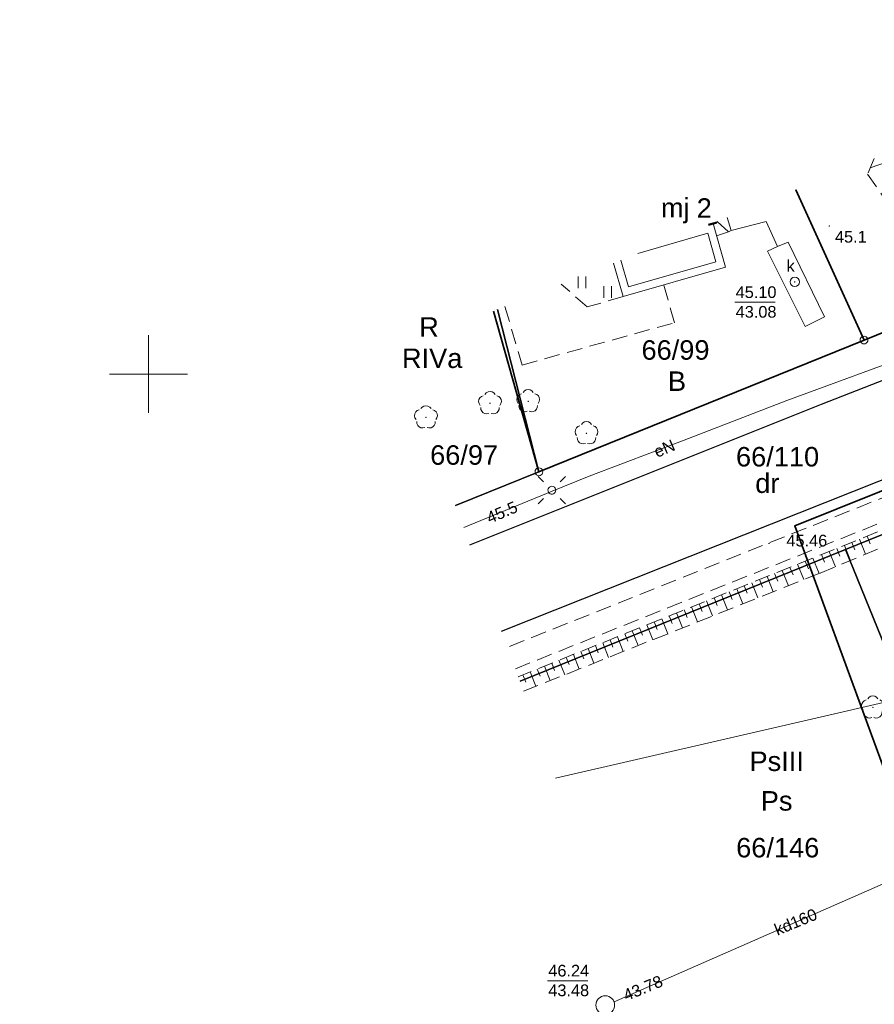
# Model space of a CAD drawing. Header units: metres. Extents: x 0 to 5465380, y 0 to 5925815.
# Tile 117 of 141: x 5463842 to 5463897, y 5925610 to 5925673. Entities that reach past the tile are written whole.
import ezdxf
from ezdxf.enums import TextEntityAlignment as Align

# ---------------------------------------------------------------- set-up
doc = ezdxf.new("R2010")
doc.units = ezdxf.units.M
for name, pattern in [('PRZER1-1', [2, 1, -1]), ('PRZER2-1', [3, 2, -1]), ('PRZER3-1', [4, 3, -1])]:
    doc.linetypes.add(name, pattern=pattern)
for name, color, linetype, lineweight in [('! DB - Nawierzchnia zjazdów', 6, 'Continuous', 30), ('$DR - wyp. chodnik', 44, 'Continuous', 5), ('$DR - zał. droga', 7, 'Continuous', 13), ('$DR - zał. mapa', 250, 'Continuous', 0)]:
    doc.layers.add(name, color=color, linetype=linetype, lineweight=lineweight)
for name, color, linetype, lineweight, true_color in [('CC_Chodnik', 7, 'PRZER2-1', 18, 0x0a0909), ('CC_Drzewa', 7, 'Continuous', 18, 0x008000), ('CC_Energetyka', 1, 'Continuous', 18, 0xff0000), ('CC_Kanalizacja', 7, 'Continuous', 18, 0x803300), ('CC_Krawężnik', 7, 'Continuous', 25, 0x0a0909), ('CC_Ogrodzenie', 7, 'FENCELINE12', 35, 0x0a0909), ('CC_Punkt wysokościowy', 7, 'Continuous', 18, 0x0a0909), ('CC_Skarpa', 7, 'PRZER2-1', 18, 0x0a0909), ('CC_Trawnik', 7, 'Continuous', 18, 0x0a0909), ('EGBB01', 7, 'Continuous', 50, 0x0a0909), ('EGBB01_O', 7, 'Continuous', 50, 0x0a0909), ('EGBC03', 7, 'Continuous', 18, 0x0a0909), ('EGBC03_O', 7, 'Continuous', 18, 0x0a0909), ('EGBD03', 7, 'Continuous', 18, 0x008000), ('EGBD03_O', 7, 'Continuous', 18, 0x008000), ('EGBK02', 7, 'PRZER3-1', 18, 0x008000), ('EGBK02_O', 7, 'PRZER3-1', 18, 0x008000), ('EGBP04', 7, 'Continuous', 18, 0x008000), ('EGBT07', 7, 'Continuous', 18, 0x0a0909), ('EGBU01', 7, 'PRZER1-1', 18, 0x008000), ('EGBU01_O', 7, 'PRZER1-1', 18, 0x008000)]:
    doc.layers.add(name, color=color, linetype=linetype, lineweight=lineweight, true_color=true_color)
doc.styles.add('Arial', font='arial.ttf')
doc.styles.add('GEO-INFO', font='arial.ttf')
doc.linetypes.add('FENCELINE12', pattern='A,15,-0.1,[133,ltypeshp.shx,S=0.35,R=0,X=-0.35,Y=0],-0.1,1', length=16.2)

# ---------------------------------------------------------------- blocks, each defined once
blk = doc.blocks.new('EPPGS')
at = {"color": 0}
blk.add_lwpolyline([(0, 0.5), (0.154508, 0.475528), (0.293893, 0.404508), (0.404508, 0.293893), (0.475528, 0.154508), (0.5, 0), (0.475528, -0.154508), (0.404508, -0.293893), (0.293893, -0.404508), (0.154508, -0.475528), (0, -0.5), (-0.154508, -0.475528), (-0.293893, -0.404508), (-0.404508, -0.293893), (-0.475528, -0.154508), (-0.5, 0), (-0.475528, 0.154508), (-0.404508, 0.293893), (-0.293893, 0.404508), (-0.154508, 0.475528)], close=True, dxfattribs=at)
blk = doc.blocks.new('EPPGN')
blk.add_hatch(color=0).paths.add_polyline_path([(0, -0.09), (0.027812, -0.085595), (0.052901, -0.072812), (0.072812, -0.052901), (0.085595, -0.027812), (0.09, 0), (0.085595, 0.027812), (0.072812, 0.052901), (0.052901, 0.072812), (0.027812, 0.085595), (0, 0.09), (-0.027812, 0.085595), (-0.052901, 0.072812), (-0.072812, 0.052901), (-0.085595, 0.027812), (-0.09, 0), (-0.085595, -0.027812), (-0.072812, -0.052901), (-0.052901, -0.072812), (-0.027812, -0.085595)])
blk = doc.blocks.new('SPDLP')
blk.add_hatch(color=0).paths.add_polyline_path([(-0.09, 0), (-0.085595, -0.027812), (-0.072812, -0.052901), (-0.052901, -0.072812), (-0.027812, -0.085595), (0, -0.09), (0.027812, -0.085595), (0.052901, -0.072812), (0.072812, -0.052901), (0.085595, -0.027812), (0.09, 0), (0.085595, 0.027812), (0.072812, 0.052901), (0.052901, 0.072812), (0.027812, 0.085595), (0, 0.09), (-0.027812, 0.085595), (-0.052901, 0.072812), (-0.072812, 0.052901), (-0.085595, 0.027812)])
at = {"color": 0}
for points in [[(-0.268652, 1.271938), (-0.048001, 1.40916), (0.20623, 1.462858), (0.463525, 1.426585), (0.693003, 1.304695), (0.867117, 1.11182), (0.964971, 0.871109)], [(-1.292703, 0.137547), (-1.355024, 0.389802), (-1.327532, 0.648184), (-1.213525, 0.881678), (-1.026689, 1.062258), (-0.78945, 1.168249), (-0.530282, 1.186929)], [(1.126667, 0.648554), (1.325358, 0.481106), (1.454989, 0.255912), (1.5, 0), (1.454989, -0.255912), (1.325358, -0.481106), (1.126667, -0.648554)], [(-0.530282, -1.186929), (-0.78945, -1.168249), (-1.026689, -1.062258), (-1.213525, -0.881678), (-1.327532, -0.648184), (-1.355024, -0.389802), (-1.292703, -0.137547)], [(0.964971, -0.871109), (0.867117, -1.11182), (0.693003, -1.304695), (0.463525, -1.426585), (0.20623, -1.462858), (-0.048001, -1.40916), (-0.268652, -1.271938)]]:
    blk.add_lwpolyline(points, dxfattribs=at)
blk = doc.blocks.new('Trawnik')
at = {"layer": 'CC_Trawnik', "color": 18, "true_color": 0x0a0909}
for p, q in [((-0.257, 0.371), (-0.257, -0.379)), ((0.243, 0.371), (0.243, -0.379))]:
    blk.add_line(p, q, dxfattribs=at)
blk = doc.blocks.new('SUSM01_01')
at = {"color": 0}
for points in [[(-0.353553, 0.353553), (-0.212132, 0.212132)], [(0.353553, 0.353553), (0.212132, 0.212132)], [(-0.353553, -0.353553), (-0.212132, -0.212132)], [(0.353553, -0.353553), (0.212132, -0.212132)]]:
    blk.add_lwpolyline(points, dxfattribs=at)
blk.add_lwpolyline([(0.1, 0), (0.093969, -0.034202), (0.076604, -0.064279), (0.05, -0.086603), (0.025882, -0.096593), (0, -0.1), (-0.025882, -0.096593), (-0.05, -0.086603), (-0.073305, -0.068017), (-0.090097, -0.043388), (-0.098883, -0.014904), (-0.098883, 0.014904), (-0.090097, 0.043388), (-0.073305, 0.068017), (-0.05, 0.086603), (-0.022252, 0.097493), (0.007473, 0.09972), (0.036534, 0.093087), (0.062349, 0.078183), (0.082624, 0.056332), (0.095557, 0.029476)], close=True, dxfattribs=at)
blk = doc.blocks.new('GK.6640.1913.2022 szara')
at = {"layer": 'CC_Kanalizacja'}
blk.add_hatch(color=252, dxfattribs=at).paths.add_polyline_path([(5463891.468, 5925655.917), (5463891.469, 5925655.905), (5463891.474, 5925655.894), (5463891.481, 5925655.885), (5463891.49, 5925655.878), (5463891.501, 5925655.873), (5463891.513, 5925655.872), (5463891.524, 5925655.873), (5463891.535, 5925655.878), (5463891.544, 5925655.885), (5463891.552, 5925655.894), (5463891.556, 5925655.905), (5463891.558, 5925655.917), (5463891.556, 5925655.929), (5463891.552, 5925655.939), (5463891.544, 5925655.949), (5463891.535, 5925655.956), (5463891.524, 5925655.96), (5463891.513, 5925655.962), (5463891.501, 5925655.96), (5463891.49, 5925655.956), (5463891.481, 5925655.949), (5463891.474, 5925655.939), (5463891.469, 5925655.929)])
at = {"layer": 'CC_Punkt wysokościowy'}
for points in [[(5463893.781, 5925659.504, 1), (5463893.691, 5925659.504, 1)], [(5463889.904, 5925639.12, 1), (5463889.814, 5925639.12, 1)]]:
    blk.add_hatch(color=252, dxfattribs=at).paths.add_polyline_path(points)
at = {"color": 252, "lineweight": 35, "ltscale": 0.5}
blk.add_lwpolyline([(5463970.62, 5925449.332), (5463986.447, 5925481.891), (5463977.039, 5925579.473), (5463993.73, 5925594.437), (5463935.36, 5925657.844), (5463891.514, 5925640.248), (5463906.739, 5925598.778), (5463828.146, 5925565.769), (5463841.424, 5925534), (5463710.761, 5925479.846), (5463724.491, 5925454.847), (5463844.923, 5925511.51), (5463892.245, 5925407.652)], close=True, dxfattribs=at)
at = {"color": 252, "linetype": 'Continuous', "lineweight": 13, "flags": 128}
for points in [[(5463850, 5925647.5), (5463850, 5925652.5)], [(5463847.5, 5925650), (5463852.5, 5925650)]]:
    blk.add_lwpolyline(points, dxfattribs=at)
at = {"layer": 'CC_Chodnik', "color": 252, "ltscale": 0.5}
for points in [[(5463955.323, 5925665.688), (5463921.505, 5925651.757), (5463873.067, 5925632.463)], [(5463872.903, 5925654.33), (5463874.002, 5925650.579), (5463883.792, 5925653.299), (5463883.105, 5925655.731)], [(5463880.49, 5925654.98), (5463878.191, 5925654.306), (5463876.504, 5925655.775)], [(5463873.575, 5925631.081), (5463910.964, 5925646.015), (5463914.656, 5925637.658), (5463912.259, 5925636.656)]]:
    blk.add_lwpolyline(points, dxfattribs=at)
at = {"layer": 'CC_Energetyka', "color": 252}
blk.add_lwpolyline([(5463870.249, 5925640.139), (5463875.931, 5925642.471), (5463878.306, 5925643.443), (5463884.417, 5925645.764), (5463890.998, 5925648.305), (5463899.761, 5925651.521), (5463907.071, 5925654.291), (5463906.831, 5925654.96), (5463906.342, 5925655.848), (5463914.956, 5925659.262), (5463923.686, 5925662.738), (5463933.869, 5925666.818), (5463935.638, 5925667.48), (5463937.707, 5925668.104), (5463941.917, 5925669.841), (5463948.82, 5925672.753)], dxfattribs=at)
at = {"layer": 'CC_Kanalizacja', "color": 252}
for points in [[(5463886.495, 5925658.876), (5463887.263, 5925659.13), (5463886.541, 5925659.803)], [(5463887.263, 5925659.13), (5463887.433, 5925659.207), (5463887.174, 5925660.057)], [(5463887.433, 5925659.207), (5463889.681, 5925659.801), (5463890.397, 5925658.186), (5463889.771, 5925657.89), (5463892.183, 5925653.051), (5463893.43, 5925653.671), (5463891.093, 5925658.469), (5463890.397, 5925658.186)], [(5463947.888, 5925640.698), (5463947.142, 5925640.442), (5463943.011, 5925639.552), (5463934.11, 5925637.529), (5463915.976, 5925633.262), (5463892.585, 5925627.842), (5463876.151, 5925624.063)], [(5463879.906, 5925609.694), (5463898.227, 5925617.711), (5463901.588, 5925619.183)]]:
    blk.add_lwpolyline(points, dxfattribs=at)
at = {"layer": 'CC_Kanalizacja', "color": 252, "linetype": 'Continuous', "lineweight": 5, "flags": 128}
for points in [[(5463887.674, 5925654.616), (5463890.249, 5925654.616)], [(5463875.639, 5925611.051), (5463878.214, 5925611.051)]]:
    blk.add_lwpolyline(points, dxfattribs=at)
at = {"layer": 'CC_Kanalizacja', "color": 252}
for centre, radius in [((5463891.513, 5925655.917), 0.3), ((5463879.344, 5925609.483), 0.6)]:
    blk.add_circle(centre, radius, dxfattribs=at)
at = {"layer": 'CC_Krawężnik', "color": 252}
for points in [[(5463870.651, 5925639.044), (5463893.241, 5925648.067), (5463909.195, 5925654.286), (5463933.869, 5925664.558), (5463950.159, 5925671.298)], [(5463872.687, 5925633.498), (5463898.696, 5925643.819), (5463931.956, 5925657.192), (5463949.189, 5925664.165), (5463954.603, 5925666.471)]]:
    blk.add_lwpolyline(points, dxfattribs=at)
at = {"layer": 'CC_Ogrodzenie', "color": 252, "ltscale": 0.5}
for points in [[(5463912.466, 5925670.207), (5463918.472, 5925661.303), (5463895.964, 5925652.184), (5463891.589, 5925661.829)], [(5463895.964, 5925652.184), (5463875.082, 5925643.724), (5463872.159, 5925654.031)]]:
    blk.add_lwpolyline(points, dxfattribs=at)
at = {"layer": 'CC_Skarpa', "color": 252, "ltscale": 0.5}
for p, q in [((5463896.617, 5925663.846), (5463896.186, 5925662.842)), ((5463896.186, 5925662.842), (5463897.177, 5925661.421)), ((5463910.75, 5925645.469), (5463892.684, 5925638.184)), ((5463893.14, 5925637.22), (5463911.116, 5925644.64)), ((5463892.684, 5925638.184), (5463873.751, 5925630.568)), ((5463874.083, 5925629.631), (5463893.14, 5925637.22))]:
    blk.add_line(p, q, dxfattribs=at)
at = {"layer": 'CC_Skarpa', "color": 252, "linetype": 'Continuous'}
for p, q in [((5463896.156, 5925639.584), (5463896.349, 5925639.104)), ((5463894.705, 5925638.999), (5463895.096, 5925638.027)), ((5463895.19, 5925639.195), (5463895.385, 5925638.711)), ((5463895.674, 5925639.39), (5463896.062, 5925638.426)), ((5463893.236, 5925638.406), (5463893.434, 5925637.915)), ((5463893.727, 5925638.605), (5463894.122, 5925637.625)), ((5463894.217, 5925638.802), (5463894.414, 5925638.314)), ((5463891.698, 5925637.787), (5463892.093, 5925636.803)), ((5463892.19, 5925637.985), (5463892.389, 5925637.492)), ((5463892.684, 5925638.184), (5463893.081, 5925637.196)), ((5463890.224, 5925637.194), (5463890.421, 5925636.705)), ((5463890.714, 5925637.391), (5463891.109, 5925636.411)), ((5463891.205, 5925637.589), (5463891.403, 5925637.098)), ((5463888.271, 5925636.409), (5463888.467, 5925635.923)), ((5463888.758, 5925636.605), (5463889.15, 5925635.631)), ((5463889.246, 5925636.801), (5463889.442, 5925636.313)), ((5463889.734, 5925636.997), (5463890.128, 5925636.02)), ((5463886.815, 5925635.823), (5463887.204, 5925634.856)), ((5463887.3, 5925636.018), (5463887.495, 5925635.533)), ((5463887.785, 5925636.213), (5463888.175, 5925635.243)), ((5463885.367, 5925635.24), (5463885.561, 5925634.759)), ((5463885.849, 5925635.434), (5463886.237, 5925634.471)), ((5463886.332, 5925635.629), (5463886.526, 5925635.146)), ((5463883.927, 5925634.661), (5463884.312, 5925633.704)), ((5463884.406, 5925634.854), (5463884.599, 5925634.374)), ((5463884.886, 5925635.047), (5463885.272, 5925634.087)), ((5463882.017, 5925633.893), (5463882.4, 5925632.943)), ((5463882.493, 5925634.084), (5463882.685, 5925633.608)), ((5463882.97, 5925634.276), (5463883.354, 5925633.323)), ((5463883.448, 5925634.468), (5463883.64, 5925633.991)), ((5463880.594, 5925633.32), (5463880.784, 5925632.848)), ((5463881.068, 5925633.511), (5463881.449, 5925632.564)), ((5463881.542, 5925633.702), (5463881.733, 5925633.227)), ((5463879.179, 5925632.751), (5463879.557, 5925631.81)), ((5463879.65, 5925632.94), (5463879.839, 5925632.469)), ((5463880.122, 5925633.13), (5463880.501, 5925632.187)), ((5463877.302, 5925631.996), (5463877.678, 5925631.062)), ((5463877.77, 5925632.184), (5463877.958, 5925631.717)), ((5463878.239, 5925632.373), (5463878.616, 5925631.436)), ((5463878.708, 5925632.562), (5463878.897, 5925632.092)), ((5463875.904, 5925631.434), (5463876.091, 5925630.969)), ((5463876.369, 5925631.621), (5463876.744, 5925630.69)), ((5463876.835, 5925631.808), (5463877.023, 5925631.342)), ((5463874.513, 5925630.874), (5463874.884, 5925629.95)), ((5463874.976, 5925631.06), (5463875.162, 5925630.597)), ((5463875.439, 5925631.247), (5463875.812, 5925630.319)), ((5463874.05, 5925630.688), (5463874.236, 5925630.227))]:
    blk.add_line(p, q, dxfattribs=at)
blk.add_lwpolyline([(5463897.959, 5925663.791), (5463896.355, 5925663.235)], dxfattribs=at)
at = {"layer": 'EGBB01', "color": 252, "linetype": 'Continuous', "lineweight": 50}
blk.add_lwpolyline([(5463886.447, 5925659.765), (5463886.46, 5925659.72), (5463886.27, 5925659.66), (5463885.971, 5925659.574)], dxfattribs=at)
at = {"layer": 'EGBC03', "color": 252, "linetype": 'Continuous', "lineweight": 18}
blk.add_lwpolyline([(5463886.447, 5925659.765), (5463886.46, 5925659.72), (5463886.27, 5925659.66), (5463885.971, 5925659.574)], dxfattribs=at)
at = {"layer": 'EGBD03', "color": 52, "linetype": 'Continuous', "lineweight": 30}
for points in [[(5463872.416, 5925654.135), (5463875.082, 5925643.724), (5463895.964, 5925652.184), (5463891.589, 5925661.829)], [(5463891.589, 5925661.829), (5463895.964, 5925652.184), (5463918.695, 5925661.394)], [(5463927.256, 5925651.9), (5463918.695, 5925661.394), (5463895.964, 5925652.184), (5463875.082, 5925643.724), (5463869.73, 5925641.554)], [(5463875.082, 5925643.724), (5463872.416, 5925654.135)], [(5463873.872, 5925630.272), (5463894.766, 5925638.737), (5463927.256, 5925651.9)], [(5463869.73, 5925641.554), (5463875.082, 5925643.724)], [(5463835.255, 5925590.447), (5463843.77, 5925569.527), (5463911.73, 5925597.06), (5463894.766, 5925638.737)], [(5463894.766, 5925638.737), (5463873.872, 5925630.272)]]:
    blk.add_lwpolyline(points, dxfattribs=at)
blk.add_lwpolyline([(5463976.53, 5925486.659), (5463970.344, 5925578.524), (5463983.032, 5925590.042), (5463928.32, 5925650.72), (5463927.256, 5925651.9), (5463894.766, 5925638.737), (5463911.73, 5925597.06), (5463843.77, 5925569.527), (5463856.962, 5925537.116), (5463925.884, 5925562.287), (5463928.865, 5925568.698), (5463933.562, 5925570.413), (5463940.422, 5925551.628), (5463935.726, 5925549.913), (5463929.655, 5925553.021), (5463860.732, 5925527.855), (5463901.732, 5925427.127), (5463960.738, 5925457.702)], close=True, dxfattribs=at)
at = {"layer": 'EGBK02', "color": 252, "linetype": 'PRZER3-1', "lineweight": 18, "ltscale": 0.5}
for points in [[(5463875.082, 5925643.724), (5463872.416, 5925654.135)], [(5463869.73, 5925641.554), (5463875.082, 5925643.724)], [(5463949.58, 5925451.92), (5463952.34, 5925458.74), (5463950.99, 5925465.56), (5463950.95, 5925472.07), (5463947.1, 5925482.79), (5463946.13, 5925487.11), (5463937.87, 5925497.24), (5463908.85, 5925504.3), (5463899.34, 5925515.62), (5463860.732, 5925527.855), (5463856.962, 5925537.116), (5463843.77, 5925569.527), (5463911.73, 5925597.06), (5463894.766, 5925638.737), (5463873.872, 5925630.272)]]:
    blk.add_lwpolyline(points, dxfattribs=at)
blk.add_lwpolyline([(5463856.962, 5925537.116), (5463860.732, 5925527.855), (5463899.34, 5925515.62), (5463908.85, 5925504.3), (5463937.87, 5925497.24), (5463946.13, 5925487.11), (5463947.1, 5925482.79), (5463950.95, 5925472.07), (5463950.99, 5925465.56), (5463952.34, 5925458.74), (5463949.58, 5925451.92), (5463960.738, 5925457.702), (5463976.53, 5925486.659), (5463970.344, 5925578.524), (5463983.032, 5925590.042), (5463928.32, 5925650.72), (5463927.256, 5925651.9), (5463894.766, 5925638.737), (5463911.73, 5925597.06), (5463843.77, 5925569.527)], close=True, dxfattribs=at)
at = {"layer": 'EGBT07', "color": 252, "linetype": 'Continuous', "lineweight": 18}
for points in [[(5463879.867, 5925657.125), (5463880.49, 5925654.98), (5463887.07, 5925656.87), (5463886.27, 5925659.66), (5463885.971, 5925659.574)], [(5463880.334, 5925657.312), (5463880.831, 5925655.598), (5463886.452, 5925657.213), (5463885.927, 5925659.042), (5463881.429, 5925657.751)]]:
    blk.add_lwpolyline(points, dxfattribs=at)
at = {"layer": 'EGBU01', "color": 252, "linetype": 'PRZER1-1', "ltscale": 0.5}
for points in [[(5463872.416, 5925654.135), (5463875.082, 5925643.724), (5463895.964, 5925652.184), (5463918.695, 5925661.394), (5463911.203, 5925669.7)], [(5463873.872, 5925630.272), (5463894.766, 5925638.737), (5463927.256, 5925651.9), (5463928.32, 5925650.72), (5463931.277, 5925651.914), (5463958.053, 5925662.723)], [(5463918.695, 5925661.394), (5463895.964, 5925652.184), (5463875.082, 5925643.724), (5463869.73, 5925641.554)], [(5463875.082, 5925643.724), (5463872.416, 5925654.135)], [(5463869.73, 5925641.554), (5463875.082, 5925643.724)], [(5463860.732, 5925527.855), (5463856.962, 5925537.116), (5463843.77, 5925569.527), (5463911.73, 5925597.06), (5463894.766, 5925638.737), (5463873.872, 5925630.272)]]:
    blk.add_lwpolyline(points, dxfattribs=at)
blk.add_lwpolyline([(5463856.962, 5925537.116), (5463860.732, 5925527.855), (5463899.34, 5925515.62), (5463908.85, 5925504.3), (5463937.87, 5925497.24), (5463946.13, 5925487.11), (5463947.1, 5925482.79), (5463950.95, 5925472.07), (5463950.99, 5925465.56), (5463952.34, 5925458.74), (5463949.58, 5925451.92), (5463960.738, 5925457.702), (5463976.53, 5925486.659), (5463970.344, 5925578.524), (5463983.032, 5925590.042), (5463928.32, 5925650.72), (5463927.256, 5925651.9), (5463894.766, 5925638.737), (5463911.73, 5925597.06), (5463843.77, 5925569.527)], close=True, dxfattribs=at)
at = {"color": 252}
for p in [(5463877.852, 5925655.893), (5463879.505, 5925655.269)]:
    blk.add_blockref('Trawnik', p, dxfattribs=at)
at = {"layer": 'CC_Drzewa', "color": 252, "lineweight": 18, "xscale": 0.5, "yscale": 0.5, "rotation": 90}
for p in [(5463871.941, 5925648.124), (5463874.394, 5925648.254), (5463867.826, 5925647.219), (5463878.138, 5925646.196), (5463896.535, 5925628.592)]:
    blk.add_blockref('SPDLP', p, dxfattribs=at)
at = {"layer": 'CC_Energetyka', "color": 252, "lineweight": 18, "xscale": 2.5, "yscale": 2.5, "rotation": 90}
blk.add_blockref('SUSM01_01', (5463875.912, 5925642.541), dxfattribs=at)
at = {"layer": 'EGBP04', "color": 252, "lineweight": 18, "xscale": 0.5, "yscale": 0.5}
for name, p in [('EPPGS', (5463895.964, 5925652.184)), ('EPPGS', (5463875.082, 5925643.724)), ('EPPGN', (5463894.766, 5925638.737))]:
    blk.add_blockref(name, p, dxfattribs=at)
at = {"layer": 'CC_Energetyka', "color": 252, "lineweight": 0, "style": 'Arial'}
for s, p in [('eN', (5463883.143, 5925645.221)), ('45.5', (5463872.711, 5925641.119))]:
    blk.add_text(s, height=0.75, rotation=23.23327, dxfattribs=at).set_placement(p, align=Align.MIDDLE)
at = {"layer": 'CC_Kanalizacja', "color": 252, "lineweight": 0, "style": 'Arial'}
blk.add_text('k', height=0.75, dxfattribs=at).set_placement((5463891.514, 5925656.573), align=Align.RIGHT)
for s, p in [('45.10', (5463889.031, 5925655.259)), ('43.08', (5463889.031, 5925653.996)), ('46.24', (5463876.996, 5925611.694)), ('43.48', (5463876.996, 5925610.431))]:
    blk.add_text(s, height=0.75, dxfattribs=at).set_placement(p, align=Align.MIDDLE)
for s, p in [('kd160', (5463891.569, 5925614.838)), ('43.78', (5463881.762, 5925610.576))]:
    blk.add_text(s, height=0.75, rotation=22.43969, dxfattribs=at).set_placement(p, align=Align.MIDDLE)
at = {"layer": 'CC_Punkt wysokościowy', "color": 252, "lineweight": 0, "style": 'Arial'}
for s, p in [('45.1', (5463894.099, 5925658.439)), ('45.46', (5463890.98, 5925638.935))]:
    blk.add_text(s, height=0.75, dxfattribs=at).set_placement(p)
at = {"layer": 'EGBB01_O', "color": 252, "linetype": 'Continuous', "lineweight": 0, "style": 'GEO-INFO'}
blk.add_text('mj', height=1.25, dxfattribs=at).set_placement((5463883.843, 5925660.679, 10.8), align=Align.MIDDLE_CENTER)
at = {"layer": 'EGBC03_O', "color": 252, "linetype": 'Continuous', "lineweight": 0, "style": 'GEO-INFO'}
blk.add_text('2', height=1.25, dxfattribs=at).set_placement((5463885.703, 5925660.659, 10.8), align=Align.MIDDLE_CENTER)
at = {"layer": 'EGBD03_O', "color": 7, "linetype": 'Continuous', "lineweight": 0, "style": 'GEO-INFO'}
for s, p in [('66/99', (5463883.856, 5925651.571, 10.8)), ('66/146', (5463890.423, 5925619.615, 10.8))]:
    blk.add_text(s, height=1.25, dxfattribs=at).set_placement(p, align=Align.MIDDLE)
for s, p in [('66/97', (5463870.278, 5925644.802, 10.8)), ('66/110', (5463890.411, 5925644.692, 10.8))]:
    blk.add_text(s, height=1.25, dxfattribs=at).set_placement(p, align=Align.MIDDLE_CENTER)
at = {"layer": 'EGBK02_O', "color": 7, "linetype": 'Continuous', "lineweight": 0, "style": 'GEO-INFO'}
blk.add_text('RIVa', height=1.25, dxfattribs=at).set_placement((5463868.224, 5925651.015, 10.8), align=Align.MIDDLE_CENTER)
blk.add_text('PsIII', height=1.25, dxfattribs=at).set_placement((5463890.355, 5925625.13, 10.8), align=Align.MIDDLE)
at = {"layer": 'EGBU01_O', "color": 7, "linetype": 'Continuous', "lineweight": 0, "style": 'GEO-INFO'}
for s, p in [('R', (5463868.023, 5925653.019, 10.8)), ('B', (5463883.95, 5925649.543, 10.8))]:
    blk.add_text(s, height=1.25, dxfattribs=at).set_placement(p, align=Align.MIDDLE_CENTER)
for s, p in [('dr', (5463889.753, 5925643.015, 10.8)), ('Ps', (5463890.351, 5925622.587, 10.8))]:
    blk.add_text(s, height=1.25, dxfattribs=at).set_placement(p, align=Align.MIDDLE)
blk = doc.blocks.new('Rys. 2. Plan sytuacyjny Cynamonowa')
at = {"layer": '! DB - Nawierzchnia zjazdów', "lineweight": 9, "true_color": 0x5994a6}
h = blk.add_hatch(dxfattribs=at)
h.set_pattern_fill('ANSI37', color=135, scale=0.15, angle=26)
h.set_pattern_definition([(71, (0, 0), (-0.45030322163, 0.15505183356), []), (161, (0, 0), (-0.15505183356, -0.45030322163), [])])
edge = h.paths.add_edge_path()
edge.add_line((5463812.143, 5925608.65), (5463827.843, 5925615.171))
edge.add_arc((5463830.144, 5925609.63), 6, 112.55543, 202.11035)
edge.add_line((5463824.586, 5925607.372), (5463896.975, 5925429.191))
edge.add_arc((5463902.534, 5925431.449), 6, 202.11035, 297.3667)
edge.add_line((5463905.292, 5925426.121), (5463890.131, 5925418.273))
edge.add_arc((5463887.373, 5925423.602), 6, 297.3667, 382.11035)
edge.add_line((5463892.931, 5925425.86), (5463820.003, 5925605.367))
edge.add_arc((5463814.444, 5925603.109), 6, 22.11035, 112.55692)

msp = doc.modelspace()

# ---------------------------------------------------------------- hatches: boundary and pattern name
at = {"layer": '$DR - wyp. chodnik'}
h = msp.add_hatch(dxfattribs=at)
h.set_pattern_fill('AR-SAND', color=256, scale=0.01)
h.set_pattern_definition([(37.5, (500, 0), (-0.01600031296, 0.48941323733), [0, -0.38608, 0, -0.4318, 0, -0.41275]), (7.5, (500, 0), (0.44952328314, 0.71682510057), [0, -0.20828, 0, -0.34798, 0, -0.13335]), (327.5, (499.6876, 0), (0.790992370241, 0.001437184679), [0, -0.127, 0, -0.4572, 0, -0.5969]), (317.5, (499.6876, 0), (0.76355645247, 0.22292932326), [0, -0.0635, 0, -0.29972, 0, -0.3429])])
h.paths.add_polyline_path([(5463958.811, 5925573.433, 1.284126), (5463952.971, 5925595.856), (5463945.622, 5925613.63), (5463944.143, 5925613.018), (5463946.37, 5925607.633, 0.194771), (5463934.37, 5925592.77, 0.959366), (5463910.944, 5925588.139, 1.531072), (5463902.406, 5925567.988), (5463893.559, 5925564.306, 0.384254), (5463887.764, 5925552.083), (5463862.231, 5925541.456), (5463863.153, 5925539.241), (5463888.637, 5925549.847), (5463903.669, 5925513.728), (5463903.08, 5925513.225), (5463904.38, 5925511.705), (5463904.595, 5925511.889), (5463910.657, 5925504.009), (5463924.399, 5925502.717), (5463924.162, 5925500.211), (5463926.552, 5925499.986), (5463926.788, 5925502.493), (5463940.548, 5925501.199), (5463939.758, 5925492.8), (5463941.75, 5925492.612), (5463945.889, 5925536.637, 1.642027), (5463958.177, 5925553.955)])
h.paths.add_polyline_path([(5463914.368, 5925570.584, -0.565703), (5463929.546, 5925559.395), (5463926.129, 5925523.186), (5463905.587, 5925514.846), (5463890.146, 5925551.946, -0.414214), (5463894.404, 5925562.275)], flags=16)
h.paths.add_polyline_path([(5463892.202, 5925579.937, -1), (5463912.302, 5925579.937, -1)], flags=16)
h.paths.add_polyline_path([(5463910.621, 5925571.408, 0.241691), (5463914.061, 5925581.767, 0.332), (5463928.141, 5925579.302), (5463928.394, 5925578.805)], flags=16)
h.paths.add_polyline_path([(5463921.709, 5925573.639), (5463929.394, 5925576.838), (5463944.809, 5925546.509), (5463940.735, 5925503.19), (5463926.976, 5925504.484), (5463932.165, 5925559.475, 0.382129)], flags=16)
h.paths.add_polyline_path([(5463912.703, 5925589.968, -1), (5463932.803, 5925589.968, -1)], flags=16)
h.paths.add_polyline_path([(5463929.85, 5925580.354, 0.111618), (5463933.295, 5925584.342, 0.375671), (5463956.374, 5925560.041), (5463956.18, 5925554.068, 0.258572), (5463946.204, 5925548.178)], flags=16)
h.paths.add_polyline_path([(5463947.101, 5925605.865), (5463951.602, 5925594.979, 0.663307), (5463956.814, 5925573.586), (5463956.436, 5925561.944, -0.732242)], flags=16)
h.paths.add_polyline_path([(5463948.674, 5925585.382, -1), (5463968.774, 5925585.382, -1)], flags=16)
h.paths.add_polyline_path([(5463956.118, 5925552.165), (5463955.923, 5925546.165, 8.05786), (5463957.918, 5925545.968), (5463958.115, 5925552.043, -20.041857)], flags=16)
h.paths.add_polyline_path([(5463926.126, 5925521.027), (5463924.587, 5925504.708), (5463911.711, 5925505.919), (5463906.286, 5925512.971)], flags=16)

# ---------------------------------------------------------------- block references
at = {"layer": '$DR - zał. droga'}
msp.add_blockref('Rys. 2. Plan sytuacyjny Cynamonowa', (0, 0), dxfattribs=at)
at = {"layer": '$DR - zał. mapa'}
msp.add_blockref('GK.6640.1913.2022 szara', (0, 0), dxfattribs=at)

doc.saveas('drawing.dxf')
